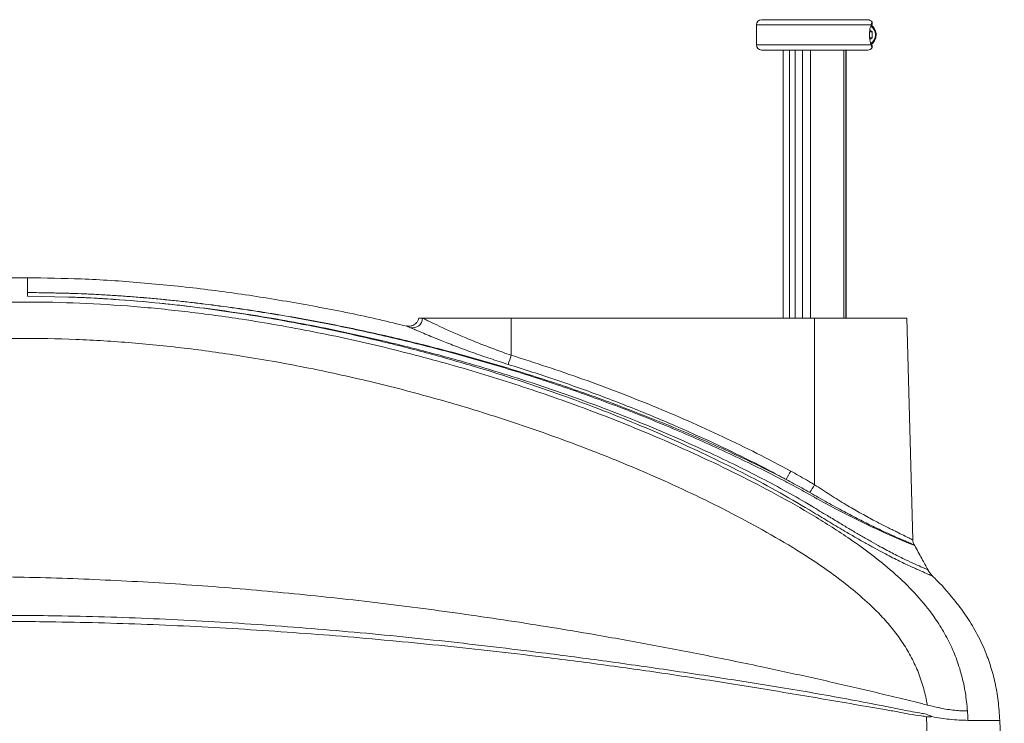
# Model space of a CAD drawing. Header units: millimetres. Extents: x 0 to 595, y 0 to 420.
# Tile 10 of 16: x 323 to 401, y 188 to 244. Entities that reach past the tile are written whole.
import ezdxf

# ---------------------------------------------------------------- set-up
doc = ezdxf.new("R2010")
doc.units = ezdxf.units.MM
doc.layers.get('0').update_dxf_attribs({"lineweight": 18})

msp = doc.modelspace()

# ---------------------------------------------------------------- linework, layer by layer
at = {"color": 7, "linetype": 'Continuous', "lineweight": 15}
for p, q in [((381.4817, 244.0932), (389.8817, 244.0932)), ((381.0817, 243.6932), (381.0817, 242.0932)), ((390.03, 243.1242), (390.2368, 243.1242)), ((390.0453, 243.2635), (390.2368, 243.1242)), ((390.2368, 243.1242), (390.2368, 242.6623)), ((390.0273, 242.6623), (390.2368, 242.6623)), ((390.2368, 242.6623), (390.0482, 242.525)), ((389.8817, 241.6932), (381.4817, 241.6932)), ((383.1817, 241.6932), (383.1817, 220.4932)), ((383.7045, 220.4932), (383.7045, 241.6932)), ((384.1517, 241.6932), (384.1517, 220.4932)), ((384.7344, 220.4932), (384.7344, 241.6932)), ((385.3452, 241.6932), (385.3452, 220.4932)), ((387.9953, 220.4932), (387.9953, 241.6932)), ((388.1589, 241.6932), (388.1589, 220.4932)), ((388.1817, 220.4932), (388.1817, 241.6932)), ((323.4326, 222.521), (323.4326, 222.2205)), ((323.4326, 222.521), (323.984, 222.5192)), ((323.4327, 222.2205), (326.6826, 222.1641)), ((326.6826, 222.1637), (326.6826, 222.1641)), ((354.6838, 220.4932), (354.3817, 220.4932)), ((361.6817, 220.4932), (354.6838, 220.4932)), ((385.6817, 220.4932), (361.6817, 220.4932)), ((361.6817, 217.5658), (361.6817, 220.4932)), ((385.6817, 207.3208), (385.6817, 220.4932)), ((392.9817, 220.4932), (385.6817, 220.4932)), ((393.4407, 202.9647), (392.9817, 220.4932)), ((393.5914, 202.5055), (393.5632, 202.554)), ((394.5404, 188.9829), (394.8011, 179.6932)), ((400.6817, 179.6932), (400.3217, 188.6932))]:
    msp.add_line(p, q, dxfattribs=at)
at = {"color": 8, "linetype": 'Continuous', "lineweight": 15}
for p, q in [((390.1561, 243.6932), (381.0817, 243.6932)), ((381.0817, 242.0932), (390.1561, 242.0932)), ((323.4326, 223.7163), (323.4326, 222.521))]:
    msp.add_line(p, q, dxfattribs=at)
at = {"color": 7, "linetype": 'Continuous', "lineweight": 15}
for centre, radius, start, end in [((381.4817, 243.6932), 0.4, 90, 180), ((389.8817, 243.6932), 0.4, 28.898301, 90), ((381.4817, 242.0932), 0.4, 180, 270), ((389.8817, 242.0932), 0.4, 270, 331.22111), ((353.8805, 220.5276), 0.8041, 259.14298, 357.549822), ((325.3473, 228.6453), 37.9861, 341.890687, 343.041992), ((361.4545, 220.4362), 25.3731, 329.975394, 331.683932), ((360.7909, 222.1904), 28.9941, 327.719626, 329.146298)]:
    msp.add_arc(centre, radius, start, end, dxfattribs=at)
at = {"color": 8, "linetype": 'Continuous', "lineweight": 15}
for centre, radius, start, end in [((389.7134, 242.8932), 0.7916, 300.682705, 59.287573), ((419.8338, 266.9599), 69.5897, 240.847449, 247.848565)]:
    msp.add_arc(centre, radius, start, end, dxfattribs=at)
at = {"color": 7, "linetype": 'Continuous', "lineweight": 15}
for points, knots in [([(390.2249, 243.8903), (390.2236, 243.891), (390.2197, 243.8931), (390.2138, 243.8762), (390.2065, 243.8491), (390.1972, 243.8149), (390.1856, 243.7733), (390.1671, 243.723), (390.1561, 243.6932)], [0, 0, 0, 0, 602.4885679, 1802.0513081, 2942.0981667, 3476.6574045, 4265.1234998, 5414.9007271, 5414.9007271, 5414.9007271, 5414.9007271]), ([(390.2041, 243.6932), (390.2114, 243.7084), (390.2311, 243.7492), (390.2421, 243.8049), (390.2418, 243.8518), (390.2361, 243.8785), (390.2318, 243.8863), (390.2301, 243.8894)], [0, 0, 0, 0, 734.5589765, 1968.2291344, 2967.0756847, 3974.0655107, 4647.4394466, 4647.4394466, 4647.4394466, 4647.4394466]), ([(390.1561, 242.0932), (390.1533, 242.1004), (390.1274, 242.1665), (390.0753, 242.3294), (390.0228, 242.6275), (390.0102, 242.9435), (390.0338, 243.232), (390.0836, 243.4828), (390.1289, 243.6238), (390.1528, 243.6849), (390.1561, 243.6932)], [0, 0, 0, 0, 151.6455902, 1388.0645224, 2630.9759434, 3720.9172643, 4739.795313, 5768.0054545, 6872.8560895, 7047.9240683, 7047.9240683, 7047.9240683, 7047.9240683]), ([(390.1329, 242.1271), (390.1667, 242.1448), (390.2589, 242.1933), (390.3791, 242.3313), (390.4842, 242.5235), (390.542, 242.747), (390.5486, 242.9819), (390.5026, 243.2122), (390.4054, 243.4177), (390.2777, 243.5778), (390.1717, 243.6386), (390.1258, 243.6649)], [0, 0, 0, 0, 533.2878528, 1457.886199, 2397.1311862, 3347.1453118, 4303.0881153, 5262.9768012, 6226.624791, 7191.9133862, 7928.187314, 7928.187314, 7928.187314, 7928.187314]), ([(390.1561, 242.0932), (390.1654, 242.0682), (390.1842, 242.0177), (390.1966, 241.9736), (390.2049, 241.9433), (390.2105, 241.9221), (390.216, 241.9042), (390.2205, 241.8935), (390.2238, 241.8945), (390.2249, 241.8948)], [0, 0, 0, 0, 1103.2577399, 2223.058928, 2940.0856502, 3659.4615437, 4526.0442519, 5703.0117341, 6285.8357973, 6285.8357973, 6285.8357973, 6285.8357973]), ([(390.2283, 241.8948), (390.2307, 241.8984), (390.2356, 241.9055), (390.2406, 241.9294), (390.2421, 241.9578), (390.2403, 241.9885), (390.2325, 242.025), (390.2205, 242.0604), (390.2096, 242.0823), (390.2041, 242.0932)], [0, 0, 0, 0, 1216.4299248, 2439.8957106, 3061.4307142, 3996.7787565, 4935.4823186, 5610.6419826, 6287.2197242, 6287.2197242, 6287.2197242, 6287.2197242]), ([(323.4327, 223.6733), (322.6671, 223.6764), (320.6378, 223.6845), (317.3598, 223.5235), (313.6211, 223.1893), (309.9422, 222.66), (306.5325, 221.9656), (303.3936, 221.1249), (300.5207, 220.1631), (297.9592, 219.1054), (295.6999, 217.9899), (293.7245, 216.8563), (291.815, 215.582), (289.9803, 214.1544), (288.2305, 212.5598), (286.5775, 210.7826), (285.0348, 208.806), (283.7186, 206.768), (282.6082, 204.6962), (281.677, 202.6121), (280.8642, 200.352), (280.2625, 198.3117), (279.9996, 197.0117), (279.9041, 196.5398)], [0, 0, 0, 0, 546.9879684, 1449.9726458, 2343.8343932, 3228.4393484, 4104.3539385, 4828.6406331, 5549.1249363, 6267.7246682, 6807.1174936, 7348.5518787, 7894.0408787, 8446.1470803, 9008.0943266, 9583.8811633, 10178.3859655, 10797.4525835, 11315.0329977, 11856.7064849, 12426.8958218, 13030.441764, 13374.3825378, 13374.3825378, 13374.3825378, 13374.3825378]), ([(353.4255, 219.8574), (352.7035, 220.0349), (350.4305, 220.5935), (346.5683, 221.3704), (341.8518, 222.1916), (337.1231, 222.8445), (332.4044, 223.3239), (327.8419, 223.631), (324.8534, 223.6666), (323.4325, 223.6835)], [0, 0, 0, 0, 400.0622553, 1259.5206114, 2119.1653406, 2976.1221278, 3827.6409106, 4671.1654456, 5435.7344362, 5435.7344362, 5435.7344362, 5435.7344362]), ([(384.3204, 207.0775), (384.3204, 207.0775), (383.8888, 207.3099), (382.1122, 208.2499), (378.9413, 209.8086), (374.7527, 211.6724), (370.4828, 213.3961), (366.1383, 214.9764), (361.7431, 216.4097), (357.3038, 217.6976), (352.8253, 218.8418), (348.3131, 219.8419), (344.9069, 220.4833), (342.6286, 220.8642), (341.4879, 221.0452), (340.3456, 221.2168), (338.8205, 221.4328), (337.2925, 221.6292), (335.762, 221.8055), (334.6128, 221.9275), (333.4624, 222.039), (332.3107, 222.1391), (331.158, 222.2285), (330.0042, 222.3072), (328.8496, 222.3756), (327.4422, 222.4413), (326.2859, 222.4715), (325.2809, 222.4889), (324.6807, 222.4961), (324.2132, 222.5084), (323.984, 222.5192), (323.984, 222.5192)], [0, 0, 0, 0, 0.0036871, 453.1560385, 1857.5915042, 3262.1380359, 4683.268541, 6104.4242939, 7524.8982419, 8945.3857786, 10365.6387715, 11785.8938851, 13205.5728799, 13560.4822215, 13915.4152856, 14270.3747678, 14625.3613027, 15335.4411213, 15690.5292898, 16045.6601706, 16400.8334819, 16756.0604288, 17111.3522801, 17466.7101456, 17822.1338572, 18177.6370766, 18765.463717, 18888.9469664, 19104.4038627, 19319.1036984, 19319.1073859, 19319.1073859, 19319.1073859, 19319.1073859]), ([(323.9841, 222.5192), (324.2148, 222.5116), (324.679, 222.4964), (325.9184, 222.4809), (327.3083, 222.4478), (328.8497, 222.3763), (330.0043, 222.3083), (331.1581, 222.23), (332.3108, 222.1412), (333.4625, 222.0417), (334.613, 221.9309), (335.7623, 221.8097), (337.293, 221.6348), (338.8212, 221.4399), (340.3465, 221.2257), (341.489, 221.0557), (342.63, 220.8764), (344.9089, 220.4989), (348.3156, 219.864), (352.8301, 218.8743), (357.3111, 217.7425), (361.7554, 216.4679), (366.1547, 215.0496), (370.5059, 213.4848), (374.7819, 211.78), (378.979, 209.9351), (381.8366, 208.5554), (383.3058, 207.8004), (383.4228, 207.7403)], [0, 0, 0, 0, 209.1396892, 420.6391613, 1116.4176447, 1464.1711036, 1811.8365947, 2159.4327696, 2506.9664739, 2854.4439015, 3201.8708728, 3549.251928, 3896.5921649, 4591.1877681, 4938.4316514, 5285.6511291, 5632.8497056, 5980.0306786, 7368.8031239, 8757.5295516, 10147.6580476, 11536.6913154, 12927.2166249, 14316.8267268, 15708.1261344, 17081.0978863, 18456.1595705, 18575.1014234, 18575.1014234, 18575.1014234, 18575.1014234]), ([(326.6826, 222.1641), (326.6826, 222.1641), (326.8127, 222.1601), (327.8217, 222.127), (330.1012, 222.0086), (333.3063, 221.7556), (336.6848, 221.3855), (340.7173, 220.8416), (345.6013, 220.0112), (350.7252, 218.9189), (355.2318, 217.795), (358.8649, 216.7799), (362.2086, 215.7529), (365.2649, 214.7368), (368.2956, 213.6496), (371.2993, 212.4893), (374.2757, 211.2533), (377.6052, 209.7671), (381.2654, 207.9873), (383.8929, 206.5522), (385.1853, 205.7976), (385.1853, 205.7976)], [0, 0, 0, 0, 0.0024814, 79.5324859, 616.7802945, 1394.1242299, 2043.2225872, 2692.749903, 3879.7435845, 5068.8794728, 5892.8075995, 6717.3944642, 7373.6393529, 8030.2348353, 8685.6628253, 9341.4814656, 9998.5637607, 10656.1158984, 11571.337831, 12488.6137932, 12488.6162362, 12488.6162362, 12488.6162362, 12488.6162362]), ([(397.7702, 189.4457), (397.7228, 189.9211), (397.628, 190.8718), (397.3218, 192.2736), (396.8861, 193.6378), (396.3112, 194.9475), (395.6093, 196.1903), (394.6599, 197.5539), (393.4187, 198.9885), (391.8726, 200.4514), (390.2208, 201.7918), (388.1483, 203.2834), (385.6291, 204.8842), (382.6571, 206.5719), (379.6172, 208.1481), (376.5241, 209.6287), (372.6899, 211.3307), (368.084, 213.1796), (362.6814, 215.0853), (357.2036, 216.7672), (351.6613, 218.2252), (346.0637, 219.4555), (340.8892, 220.3664), (336.1571, 221.0112), (331.88, 221.4412), (327.5895, 221.709), (323.5777, 221.7931), (319.8529, 221.717), (316.42, 221.5071), (313.0001, 221.142), (309.6035, 220.603), (306.4308, 219.9082), (303.492, 219.0727), (300.7931, 218.1165), (298.3902, 217.0635), (296.283, 215.9519), (294.4602, 214.8244), (292.7276, 213.5642), (291.1029, 212.1683), (289.6038, 210.6383), (288.2458, 208.9811), (287.04, 207.2091), (285.9914, 205.3384), (285.0976, 203.3875), (284.3545, 201.3734), (283.741, 199.3141), (283.4356, 197.9147), (283.2828, 197.2149)], [0, 0, 0, 0, 331.2075493, 662.3492261, 993.5184979, 1324.7018692, 1655.8716657, 1987.0654305, 2483.7991065, 2980.6213737, 3477.4430675, 3974.4247341, 4769.4381863, 5564.486691, 6359.6199449, 7154.6771412, 7949.8392227, 9274.9983724, 10600.1009587, 11925.3042777, 13250.4469347, 14575.601395, 15900.7397961, 16894.6523594, 17888.5014335, 18882.4259797, 19876.2708013, 20671.371943, 21466.4572897, 22261.5307141, 23056.5831935, 23851.5912707, 24514.1392603, 25176.6267709, 25839.0630271, 26335.9608519, 26832.8249304, 27329.6727602, 27826.5021326, 28323.3477114, 28820.1332628, 29316.9729493, 29813.7543825, 30310.5931814, 30807.4907808, 31304.3492944, 31801.263274, 31801.263274, 31801.263274, 31801.263274]), ([(354.3793, 220.5039), (354.3662, 220.4476), (354.3357, 220.3168), (354.2243, 220.146), (354.0773, 220.0082), (353.9226, 219.9207), (353.7724, 219.8728), (353.6343, 219.8561), (353.5208, 219.8592), (353.4557, 219.8723), (353.4299, 219.8776)], [0, 0, 0, 0, 870.3621707, 2022.5561567, 3017.0506749, 3898.3714303, 4687.2474372, 5387.4843071, 5994.8893891, 6394.5925224, 6394.5925224, 6394.5925224, 6394.5925224]), ([(354.6838, 220.4932), (354.7643, 220.4538), (354.9252, 220.3749), (355.3423, 220.1732), (355.9759, 219.873), (356.8899, 219.4553), (357.9495, 218.9935), (359.1212, 218.5105), (360.3751, 218.0249), (361.2462, 217.7188), (361.6817, 217.5658)], [0, 0, 0, 0, 511.1160961, 1022.293656, 1918.0764714, 2814.3571701, 3714.9758016, 4615.7619052, 5517.1348737, 6418.3701768, 6418.3701768, 6418.3701768, 6418.3701768]), ([(361.4517, 216.838), (360.9722, 216.9898), (360.0131, 217.2935), (358.6299, 217.7752), (357.3364, 218.254), (356.2955, 218.6609), (355.4899, 218.988), (354.8793, 219.2422), (354.385, 219.4526), (353.9957, 219.621), (353.8179, 219.699), (353.7291, 219.7379)], [0, 0, 0, 0, 1011.9094615, 2023.9209068, 3032.7054175, 4041.2792191, 4709.6729476, 5380.3228865, 6048.344484, 6620.7954133, 7193.1820772, 7193.1820772, 7193.1820772, 7193.1820772]), ([(394.5991, 189.9052), (394.511, 190.3359), (394.335, 191.1971), (393.9124, 192.451), (393.3667, 193.6522), (392.6967, 194.7851), (391.9242, 195.846), (390.926, 197.0028), (389.6767, 198.2214), (388.1698, 199.4779), (386.5906, 200.6443), (384.6305, 201.9558), (382.2693, 203.3786), (379.4991, 204.8889), (376.6748, 206.3043), (373.8073, 207.6361), (370.2576, 209.1692), (366.0001, 210.838), (361.013, 212.5648), (355.9617, 214.097), (350.8551, 215.4348), (345.7004, 216.5748), (340.7814, 217.4599), (336.1112, 218.1165), (331.6996, 218.5704), (327.273, 218.8469), (323.1549, 218.9214), (319.3547, 218.821), (315.8783, 218.5766), (312.4183, 218.1603), (309.2645, 217.5971), (306.4245, 216.9158), (303.8986, 216.153), (301.6355, 215.301), (299.6371, 214.3896), (297.8965, 213.454), (296.2289, 212.3951), (294.6523, 211.2062), (293.185, 209.8852), (291.8448, 208.4353), (290.6452, 206.8664), (289.5936, 205.1934), (288.6893, 203.435), (287.9282, 201.609), (287.2897, 199.7347), (286.9607, 198.4567), (286.7961, 197.8176)], [0, 0, 0, 0, 324.7156745, 649.3637828, 974.0263321, 1298.7250581, 1623.4517209, 1948.2273459, 2435.3524206, 2922.5105038, 3409.697178, 3896.9615029, 4676.484724, 5456.1131683, 6235.6866055, 7015.2630117, 7794.8777623, 9094.1641819, 10393.4631738, 11692.7649063, 12992.0965888, 14291.3965142, 15590.7055997, 16682.0874009, 17773.5618973, 18864.9497647, 19956.318798, 20813.8704406, 21671.3649646, 22528.8603535, 23386.3147818, 24035.9597757, 24685.5467347, 25335.0435487, 25822.276107, 26309.4423748, 26796.5964522, 27283.7483792, 27770.854949, 28257.9079445, 28745.0661808, 29232.1222733, 29719.315069, 30206.4400968, 30693.59466, 31180.8189423, 31180.8189423, 31180.8189423, 31180.8189423]), ([(361.6817, 217.5658), (363.5728, 216.957), (366.4114, 216.0432), (370.1386, 214.6548), (372.9203, 213.5509), (375.6808, 212.3774), (378.4193, 211.1302), (381.1307, 209.818), (382.9046, 208.8732), (383.7916, 208.4009)], [0, 0, 0, 0, 1454.0551748, 2182.5995296, 2911.1404919, 3644.6813142, 4378.2155693, 5113.8110949, 5849.3761955, 5849.3761955, 5849.3761955, 5849.3761955]), ([(383.4228, 207.7403), (382.9529, 207.9925), (381.5431, 208.7494), (379.1554, 209.9408), (376.0279, 211.3973), (372.6292, 212.857), (368.9504, 214.2993), (365.2269, 215.6381), (362.7101, 216.438), (361.4517, 216.838)], [0, 0, 0, 0, 399.1876852, 1197.6309215, 1996.7806296, 2981.2261475, 3965.6844622, 4953.9100341, 5942.144282, 5942.144282, 5942.144282, 5942.144282]), ([(383.7916, 208.4009), (384.0003, 208.2861), (384.4179, 208.0566), (384.9399, 207.7586), (385.3609, 207.5128), (385.5747, 207.3848), (385.6817, 207.3208)], [0, 0, 0, 0, 1206.7319171, 2413.6608371, 3044.890015, 3676.1607364, 3676.1607364, 3676.1607364, 3676.1607364]), ([(385.3037, 206.7057), (385.0903, 206.8267), (384.6723, 207.0636), (384.045, 207.4081), (383.6302, 207.6295), (383.4228, 207.7403)], [0, 0, 0, 0, 1005.255882, 1968.1723055, 2931.1919524, 2931.1919524, 2931.1919524, 2931.1919524]), ([(385.6725, 206.327), (385.6725, 206.327), (385.4489, 206.4552), (384.9995, 206.7073), (384.5484, 206.9578), (384.3204, 207.0775), (384.3204, 207.0775)], [0, 0, 0, 0, 0.0160612, 1038.2838568, 2076.7548941, 2076.770959, 2076.770959, 2076.770959, 2076.770959]), ([(385.1853, 205.7976), (385.1853, 205.7976), (385.2299, 205.7723), (385.2743, 205.7465), (385.3184, 205.7202), (385.3184, 205.7202)], [0, 0, 0, 0, 0.2283971, 2940.3315101, 2940.5553166, 2940.5553166, 2940.5553166, 2940.5553166]), ([(385.3184, 205.7202), (385.3184, 205.7202), (385.3417, 205.7019), (385.3898, 205.666), (385.4411, 205.634), (385.4678, 205.6205), (385.4678, 205.6205)], [0, 0, 0, 0, 0.2456364, 1825.7907044, 3686.7002119, 3686.9429236, 3686.9429236, 3686.9429236, 3686.9429236]), ([(385.4678, 205.6205), (385.4678, 205.6205), (385.6702, 205.4913), (386.082, 205.2451), (386.4912, 204.9986), (386.6963, 204.8775), (386.6963, 204.8775)], [0, 0, 0, 0, 0.0172789, 1038.884124, 2081.0257545, 2081.0430315, 2081.0430315, 2081.0430315, 2081.0430315]), ([(385.9341, 206.1855), (385.9341, 206.1855), (385.891, 206.2102), (385.8029, 206.2546), (385.7153, 206.3016), (385.6725, 206.327), (385.6725, 206.327)], [0, 0, 0, 0, 0.1477831, 1846.3272806, 3691.1124023, 3691.26027, 3691.26027, 3691.26027, 3691.26027]), ([(386.6963, 204.8775), (386.6963, 204.8775), (386.7417, 204.8512), (386.7868, 204.824), (386.8315, 204.796), (386.8315, 204.796)], [0, 0, 0, 0, 0.2216916, 2951.3714461, 2951.593119, 2951.593119, 2951.593119, 2951.593119]), ([(386.8315, 204.796), (386.8315, 204.796), (386.8769, 204.767), (386.9226, 204.7389), (386.9686, 204.712), (386.9686, 204.712)], [0, 0, 0, 0, 0.2177995, 2952.363972, 2952.5817041, 2952.5817041, 2952.5817041, 2952.5817041]), ([(393.5702, 202.5559), (393.5459, 202.5952), (393.4888, 202.6873), (393.4468, 202.8296), (393.447, 202.9282), (393.447, 202.9648)], [0, 0, 0, 0, 958.85029, 2244.8618007, 3001.4062509, 3001.4062509, 3001.4062509, 3001.4062509]), ([(394.6482, 200.5793), (394.4874, 200.8802), (394.1424, 201.526), (393.7848, 202.165), (393.5938, 202.5062)], [0, 0, 0, 0, 989.7284681, 2124.1183324, 2124.1183324, 2124.1183324, 2124.1183324]), ([(395.0091, 200.105), (394.9502, 200.1657), (394.8218, 200.2982), (394.7056, 200.4639), (394.6577, 200.5685), (394.6515, 200.5822)], [0, 0, 0, 0, 1276.4644712, 2784.1659363, 3010.4097704, 3010.4097704, 3010.4097704, 3010.4097704]), ([(286.7961, 197.8176), (287.4757, 197.9231), (288.8349, 198.1343), (290.9454, 198.4261), (293.0785, 198.6951), (295.2317, 198.9387), (297.3962, 199.1573), (299.5687, 199.351), (302.3513, 199.5674), (305.747, 199.7784), (309.7559, 199.951), (314.7112, 200.0747), (320.6128, 200.0847), (327.4553, 199.9098), (334.2908, 199.5603), (341.1156, 199.0462), (347.9262, 198.376), (354.7198, 197.557), (361.4936, 196.5957), (367.4948, 195.6196), (372.7281, 194.6804), (377.1991, 193.8188), (380.8029, 193.0773), (383.5458, 192.4878), (385.4382, 192.0707), (387.3219, 191.6454), (389.1958, 191.2121), (391.0481, 190.7739), (392.8707, 190.3336), (394.023, 190.048), (394.5991, 189.9052)], [0, 0, 0, 0, 367.8205676, 735.6917041, 1103.6427987, 1471.5526933, 1839.4778573, 2207.3814179, 2575.3225538, 3249.8693724, 3924.4192989, 4598.956848, 5748.7411338, 6898.5306554, 8048.301586, 9198.0976469, 10347.9037773, 11497.7212481, 12647.4950005, 13797.2960842, 14563.8492525, 15330.3555127, 16096.8667653, 16425.3615886, 16753.9274071, 17082.4354658, 17410.9268842, 17739.3902128, 18067.8027716, 18396.1211219, 18396.1211219, 18396.1211219, 18396.1211219]), ([(400.3217, 188.6932), (400.2889, 189.2107), (400.2256, 190.2075), (399.9741, 191.6366), (399.6257, 192.9507), (399.137, 194.2908), (398.4837, 195.6472), (397.6488, 197.0072), (396.5542, 198.4539), (395.6666, 199.483), (395.0521, 200.0485), (395.0023, 200.0944)], [0, 0, 0, 0, 959.9811659, 1848.8110336, 2682.7581519, 3475.5641459, 4487.5232004, 5466.378984, 6426.0190991, 7847.3419956, 7972.9369271, 7972.9369271, 7972.9369271, 7972.9369271]), ([(395.0049, 200.1011), (395.0067, 200.1003), (395.0085, 200.0994), (395.0073, 200.0999), (395.0073, 200.0999)], [0, 0, 0, 0, 2115.6885049, 2130.1967368, 2130.1967368, 2130.1967368, 2130.1967368]), ([(283.8266, 193.8932), (284.0923, 193.9419), (284.6253, 194.0396), (285.5362, 194.1977), (286.7948, 194.4159), (288.4246, 194.6854), (290.4322, 194.9871), (292.4843, 195.2705), (295.1555, 195.6069), (298.4417, 195.9655), (302.3467, 196.3094), (306.2684, 196.5788), (310.6082, 196.801), (315.3593, 196.9539), (320.5198, 197.0146), (326.5342, 196.9689), (333.3996, 196.7611), (341.1064, 196.3345), (348.7979, 195.7311), (356.4707, 194.9671), (363.2848, 194.1558), (369.2471, 193.3693), (374.3604, 192.6427), (379.0491, 191.9295), (382.9074, 191.313), (385.9405, 190.7991), (388.5532, 190.3267), (390.7957, 189.9004), (392.6638, 189.5152), (393.831, 189.2982), (394.5752, 189.1697), (394.8294, 189.0533), (394.9282, 188.9918), (394.9389, 188.9849), (394.9389, 188.9849)], [0, 0, 0, 0, 189.0473406, 379.2100174, 569.0364948, 939.9821909, 1311.1967827, 1689.4260319, 2067.7292441, 2765.888821, 3464.2350864, 4165.8704504, 4867.5286259, 5786.1793826, 6704.9681172, 7623.6658273, 8998.1503845, 10372.6639026, 11745.8588539, 13119.0714728, 14492.0478799, 15412.9508679, 16333.8793177, 17254.5943085, 17953.3229898, 18433.3011555, 18913.3111277, 19392.5332692, 19687.5389766, 19982.1430163, 20079.7260526, 20141.8903403, 20149.5186322, 20149.5207684, 20149.5207684, 20149.5207684, 20149.5207684]), ([(394.5404, 188.9829), (394.4081, 189.0021), (393.9546, 189.0681), (393.1477, 189.184), (392.1258, 189.3866), (390.5883, 189.6664), (388.5108, 190.01), (385.8917, 190.4619), (382.8099, 190.9838), (378.9229, 191.6241), (374.2223, 192.3496), (369.1596, 193.0693), (363.2312, 193.8349), (356.4344, 194.6034), (348.7651, 195.3233), (341.0799, 195.8891), (333.3816, 196.2903), (326.5263, 196.4849), (320.5216, 196.5256), (315.3704, 196.4624), (310.6337, 196.3071), (306.3135, 196.0801), (302.4059, 195.8018), (298.5042, 195.4488), (295.2242, 195.0863), (292.5727, 194.7479), (290.5313, 194.462), (288.5107, 194.1495), (286.853, 193.8848), (285.5686, 193.6393), (284.6443, 193.4435), (284.0796, 193.3408), (283.8209, 193.3042), (283.8209, 193.3042)], [0, 0, 0, 0, 86.2603492, 295.5580652, 505.3516334, 715.087176, 1223.9152358, 1733.6413037, 2243.3406263, 3011.2331703, 3978.2001624, 4945.3824034, 5912.5235402, 7367.7001197, 8822.8108515, 10277.9104633, 11733.8999065, 13189.8582896, 14162.6172176, 15135.4666708, 16108.1664393, 16847.8199618, 17587.4508441, 18329.7024106, 19071.7550556, 19466.4678979, 19861.1100137, 20261.3243556, 20661.2366208, 20866.1400054, 21071.2652549, 21274.7549629, 21274.7572269, 21274.7572269, 21274.7572269, 21274.7572269]), ([(394.5991, 189.9052), (394.7857, 189.8581), (395.1837, 189.7578), (395.7626, 189.6323), (396.3435, 189.5348), (396.889, 189.4711), (397.3687, 189.443), (397.6418, 189.4448), (397.7702, 189.4457)], [0, 0, 0, 0, 795.947089, 1696.9775722, 2692.176085, 3694.6463702, 4613.016379, 5426.6637034, 5426.6637034, 5426.6637034, 5426.6637034]), ([(397.7702, 189.4457), (397.7789, 189.3204), (397.7963, 189.0697), (397.8056, 188.8187), (397.8102, 188.6932)], [0, 0, 0, 0, 1072.3731723, 2144.7352969, 2144.7352969, 2144.7352969, 2144.7352969]), ([(394.9394, 188.9849), (394.9078, 188.9823), (394.8639, 188.9785), (394.7977, 188.9783), (394.6974, 188.9778), (394.6079, 188.9807), (394.5404, 188.9829)], [0, 0, 0, 0, 919.1256025, 1276.0018704, 1890.8677227, 3775.2217506, 3775.2217506, 3775.2217506, 3775.2217506]), ([(394.9389, 188.9849), (395.1853, 188.9423), (395.6784, 188.857), (396.3959, 188.7673), (397.1318, 188.6997), (397.5841, 188.6954), (397.8102, 188.6932)], [0, 0, 0, 0, 837.132239, 1674.8663746, 2728.5804784, 3782.321987, 3782.321987, 3782.321987, 3782.321987])]:
    msp.add_open_spline(points, degree=3, knots=knots, dxfattribs=at)
at = {"color": 8, "linetype": 'Continuous', "lineweight": 15}
for points, knots in [([(395.0073, 200.0999), (394.9847, 200.1109), (394.9388, 200.1331), (394.5643, 200.2987), (394.0668, 200.5132), (393.5581, 200.7388), (392.9803, 201.0022), (392.1413, 201.403), (391.1507, 201.9126), (390.2471, 202.4023), (389.4732, 202.8354), (388.6708, 203.2966), (387.7035, 203.8643), (386.5698, 204.5431), (384.8355, 205.5939), (382.6219, 206.8827), (379.8973, 208.3235), (377.0887, 209.7059), (374.203, 211.0258), (371.2427, 212.2858), (368.2471, 213.4714), (365.2221, 214.5834), (362.1717, 215.6227), (358.8377, 216.6723), (355.2122, 217.7108), (351.601, 218.6334), (348.2773, 219.3926), (345.2479, 220.0131), (342.2024, 220.5647), (338.2958, 221.1771), (334.1552, 221.6819), (331.0028, 221.9346), (329.0599, 222.0591), (328.1567, 222.1092), (327.1478, 222.1486), (326.8127, 222.1595), (326.6826, 222.1637)], [0, 0, 0, 0, 517.6813113, 1051.2283885, 1578.3163353, 1849.2144027, 2122.2137208, 2655.956536, 3204.2181298, 3534.3599758, 3866.8690628, 4205.8509778, 4546.6789341, 5065.1031546, 5587.3244446, 6640.1272697, 7697.8150518, 8756.6640334, 9856.7145875, 10957.6279457, 12060.9030747, 13164.8824915, 14266.8653341, 15369.4688203, 16753.278332, 18138.2535807, 19195.4797974, 20253.23974, 21312.6629401, 22372.6729627, 24312.5331376, 25593.1816813, 25618.8901809, 26311.1830746, 26521.7826722, 26655.4427519, 26655.4427519, 26655.4427519, 26655.4427519]), ([(353.7291, 219.7379), (353.663, 219.7673), (353.504, 219.8379), (353.405, 219.884), (353.4245, 219.875), (353.4292, 219.8728)], [0, 0, 0, 0, 953.9833078, 2295.3477258, 2719.2135451, 2719.2135451, 2719.2135451, 2719.2135451]), ([(385.6817, 207.3208), (385.887, 207.1856), (386.2988, 206.9145), (386.923, 206.5143), (387.5515, 206.121), (388.155, 205.7546), (388.9138, 205.3074), (389.6341, 204.9016), (390.3057, 204.5391), (390.9276, 204.2121), (391.4925, 203.9258), (391.9849, 203.6821), (392.4187, 203.4695), (392.7773, 203.2949), (393.0537, 203.1592), (393.2752, 203.0489), (393.4014, 202.9838), (393.4465, 202.9601), (393.4389, 202.964), (393.4381, 202.9645)], [0, 0, 0, 0, 803.664978, 1611.2165835, 2431.5277012, 3256.5563936, 3981.9669675, 5451.9048797, 6198.3642231, 6877.7957988, 8256.674386, 8957.9334769, 9599.0421243, 10900.7742653, 11563.0446581, 12201.0541847, 13498.9441131, 14160.7678982, 14241.4267441, 14241.4267441, 14241.4267441, 14241.4267441]), ([(393.5612, 202.5529), (393.5638, 202.5517), (393.5977, 202.5363), (393.4782, 202.5914), (393.2024, 202.7137), (392.7227, 202.9228), (392.0788, 203.2053), (391.2645, 203.5732), (390.296, 204.0307), (389.2006, 204.5747), (387.9819, 205.2112), (386.6718, 205.9263), (385.7624, 206.4444), (385.3037, 206.7057)], [0, 0, 0, 0, 68.4635963, 917.2394787, 1790.0564164, 2642.4301615, 3517.6008312, 4424.2626165, 5355.1574698, 6326.6845794, 7320.1719144, 8401.0227226, 9501.1810785, 9501.1810785, 9501.1810785, 9501.1810785]), ([(386.9686, 204.712), (386.9686, 204.712), (387.2804, 204.523), (387.848, 204.1806), (388.6622, 203.6938), (389.4163, 203.2498), (390.1593, 202.8221), (391.0155, 202.3434), (391.9569, 201.8426), (392.8941, 201.3801), (393.6657, 201.0249), (394.2302, 200.7742), (394.5594, 200.6251), (394.6776, 200.5664), (394.6486, 200.5804), (394.6482, 200.5807)], [0, 0, 0, 0, 0.0089334, 825.3781085, 1508.8616778, 2195.5356573, 2894.1568373, 3597.9278492, 4689.4886724, 5811.1862991, 6892.0234151, 8006.603895, 9070.5179886, 10166.1218061, 10183.3704377, 10183.3704377, 10183.3704377, 10183.3704377]), ([(397.8102, 188.6932), (398.0924, 188.6932), (398.6437, 188.6932), (399.2835, 188.6932), (399.7674, 188.6932), (400.0937, 188.6932), (400.2879, 188.6932), (400.3105, 188.6932), (400.3217, 188.6932)], [0, 0, 0, 0, 989.2713771, 1932.8622681, 2842.9112313, 3730.3497728, 4604.529188, 5472.9799717, 5472.9799717, 5472.9799717, 5472.9799717])]:
    msp.add_open_spline(points, degree=3, knots=knots, dxfattribs=at)

doc.saveas('drawing.dxf')
